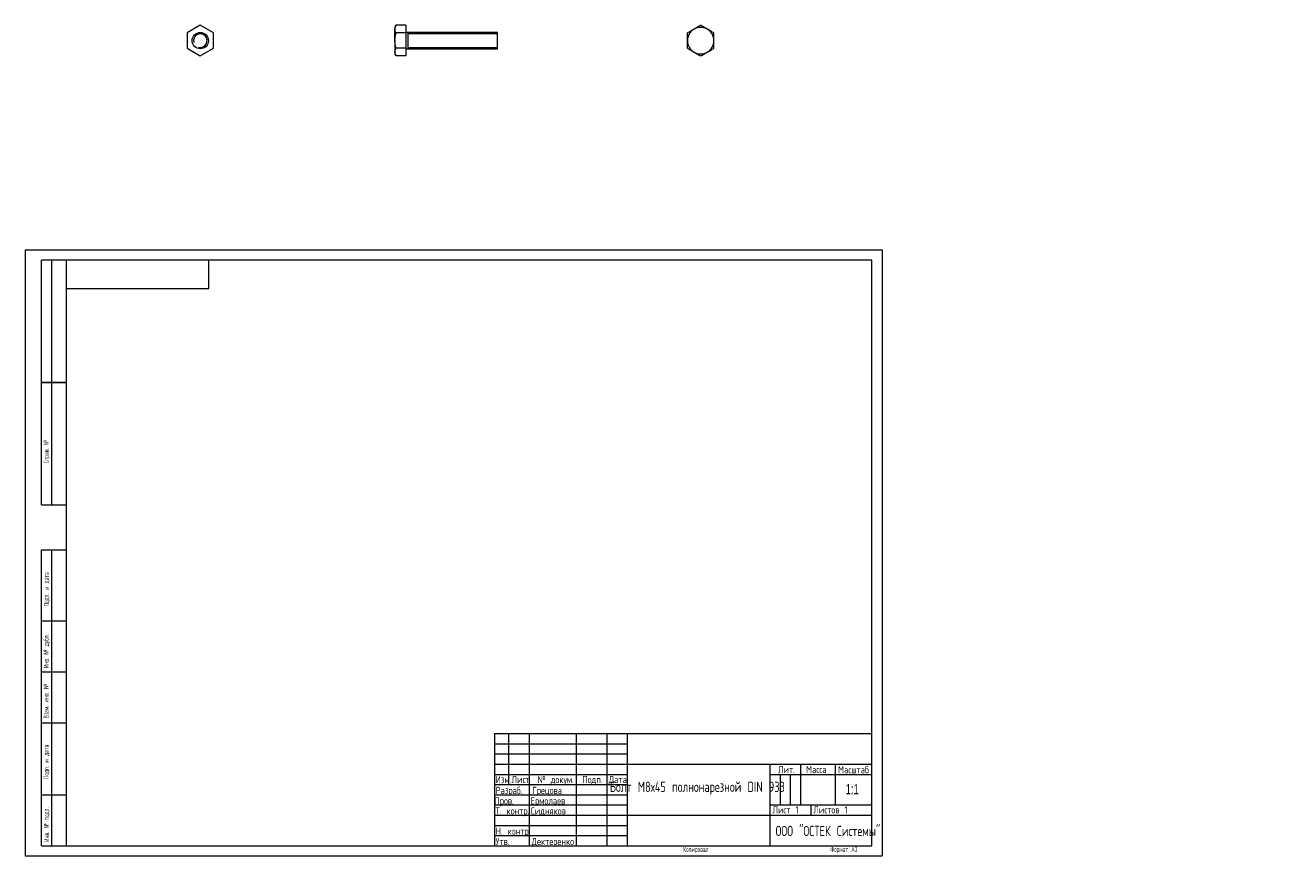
# Model space of a CAD drawing. Header units: millimetres. Extents: x 0 to 620, y -3 to 407.
import ezdxf

# ---------------------------------------------------------------- set-up
doc = ezdxf.new("R2010")
doc.units = ezdxf.units.MM
doc.layers.add('ОСЕВЫЕ', color=7, linetype='Continuous')
doc.styles.add('SLDTEXTSTYLE0', font='TXT', dxfattribs={"width": 0.7})
doc.styles.add('SLDTEXTSTYLE1', font='TXT', dxfattribs={"width": 0.7, "bigfont": 'bigfont'})
doc.styles.add('SLDTEXTSTYLE2', font='TXT', dxfattribs={"width": 0.783529, "bigfont": 'bigfont'})
doc.styles.add('SLDTEXTSTYLE3', font='TXT', dxfattribs={"width": 0.605, "bigfont": 'bigfont'})

msp = doc.modelspace()

# ---------------------------------------------------------------- linework, layer by layer
at = {"color": 7, "linetype": 'Continuous', "lineweight": 15}
for p, q in [((85.79, 407.04), (79.29, 403.29)), ((79.29, 403.29), (79.29, 395.78)), ((92.29, 403.29), (85.79, 407.04)), ((92.29, 395.78), (92.29, 403.29)), ((181.76, 407.04), (181.18, 406.04)), ((181.18, 406.04), (181.18, 405.17)), ((181.18, 399.54), (181.18, 405.17)), ((186.48, 407.04), (181.76, 407.04)), ((186.48, 403.29), (181.76, 403.29)), ((186.48, 407.04), (186.48, 403.29)), ((231.48, 403.54), (186.48, 403.54)), ((186.48, 403.29), (186.48, 395.78)), ((231.48, 399.54), (231.48, 403.54)), ((181.18, 399.54), (181.18, 393.91)), ((231.48, 395.54), (231.48, 399.54)), ((79.29, 395.78), (85.79, 392.03)), ((85.79, 392.03), (92.29, 395.78)), ((181.18, 393.91), (181.18, 393.04)), ((181.18, 393.04), (181.76, 392.03)), ((186.48, 395.78), (181.76, 395.78)), ((186.48, 392.03), (181.76, 392.03)), ((186.48, 395.78), (186.48, 392.03)), ((186.48, 395.54), (231.48, 395.54)), ((8, 172), (8, 292)), ((20, 292), (8, 292)), ((8, 172), (8, 292)), ((13, 172), (13, 292)), ((13, 172), (13, 292)), ((20, 292), (20, 5)), ((415, 292), (20, 292)), ((20, 292), (20, 5)), ((90, 278), (90, 292)), ((415, 5), (415, 292)), ((20, 278), (90, 278)), ((8, 232), (20, 232)), ((20, 232), (8, 232)), ((8, 172), (20, 172)), ((8, 5), (8, 150)), ((8, 150), (20, 150)), ((13, 5), (13, 150)), ((20, 115), (8, 115)), ((20, 90), (8, 90)), ((20, 65), (8, 65)), ((230, 60), (415, 60)), ((230, 60), (230, 5)), ((237, 35), (237, 60)), ((247, 60), (247, 5)), ((270, 60), (270, 5)), ((285, 60), (285, 5)), ((295, 60), (295, 5)), ((295, 45), (415, 45)), ((365, 45), (365, 5)), ((380, 45), (380, 25)), ((397, 45), (397, 25)), ((230, 40), (295, 40)), ((365, 40), (415, 40)), ((230, 35), (295, 35)), ((8, 30), (20, 30)), ((365, 25), (415, 25)), ((385, 25), (385, 20)), ((295, 20), (415, 20)), ((8, 5), (20, 5)), ((20, 5), (415, 5))]:
    msp.add_line(p, q, dxfattribs=at)
at = {"color": 7, "linetype": 'Continuous', "lineweight": 0}
for p, q in [((231.48, 402.85), (187.73, 402.85)), ((187.73, 396.23), (231.48, 396.23)), ((187.73, 395.54), (187.73, 395.56)), ((230, 55), (295, 55)), ((230, 50), (295, 50)), ((230, 45), (295, 45)), ((370, 40), (370, 25)), ((375, 40), (375, 25)), ((230, 30), (295, 30)), ((230, 25), (295, 25)), ((230, 20), (295, 20)), ((230, 15), (295, 15)), ((230, 10), (295, 10))]:
    msp.add_line(p, q, dxfattribs=at)
at = {"color": 7, "linetype": 'Continuous', "lineweight": 0, "flags": 128}
msp.add_lwpolyline([(187.73, 395.56), (187.73, 395.65), (187.73, 395.78), (187.73, 395.96), (187.73, 396.2), (187.73, 396.47), (187.73, 396.79), (187.73, 397.15), (187.73, 397.54), (187.73, 397.95), (187.73, 398.39), (187.73, 398.84), (187.73, 399.31), (187.73, 399.77), (187.73, 400.23), (187.73, 400.68), (187.73, 401.12), (187.73, 401.54), (187.73, 401.93), (187.73, 402.28), (187.73, 402.6), (187.73, 402.88), (187.73, 403.11), (187.73, 403.3), (187.73, 403.43), (187.73, 403.51), (187.73, 403.54)], dxfattribs=at)
at = {"color": 7, "linetype": 'Continuous', "lineweight": 15}
msp.add_circle((85.79, 399.54), 4, dxfattribs=at)
for start, end in [(120, 180), (60, 120), (0, 60), (180, 240), (300, 0), (240, 300)]:
    msp.add_arc((331.06, 399.54), 6.5, start, end, dxfattribs=at)
at = {"color": 7, "linetype": 'Continuous', "lineweight": 0}
msp.add_arc((85.79, 399.54), 3.31, 255, 195, dxfattribs=at)
at = {"color": 7, "linetype": 'Continuous', "lineweight": 15}
for points, knots in [([(181.18, 405.17), (181.18, 405.33), (181.2, 405.49), (181.25, 405.8), (181.29, 405.96), (181.44, 406.43), (181.59, 406.74), (181.76, 407.04)], [0, 0, 0, 0, 0.25, 0.25, 0.5, 0.5, 1, 1, 1, 1]), ([(181.76, 403.29), (181.58, 403.6), (181.44, 403.91), (181.24, 404.53), (181.18, 404.85), (181.18, 405.17)], [0, 0, 0, 0, 0.5, 0.5, 1, 1, 1, 1]), ([(181.18, 399.54), (181.18, 400.17), (181.24, 400.82), (181.44, 402.07), (181.59, 402.68), (181.76, 403.29)], [0, 0, 0, 0, 0.5, 0.5, 1, 1, 1, 1]), ([(327.81, 405.17), (327.54, 405.01), (327.26, 404.85), (326.71, 404.53), (326.44, 404.37), (325.63, 403.91), (325.09, 403.6), (324.56, 403.29)], [0, 0, 0, 0, 0.25, 0.25, 0.5, 0.5, 1, 1, 1, 1]), ([(324.56, 399.54), (324.56, 400.17), (324.56, 400.82), (324.56, 402.07), (324.56, 402.68), (324.56, 403.29)], [0, 0, 0, 0, 0.5, 0.5, 1, 1, 1, 1]), ([(331.06, 407.04), (330.53, 406.74), (330, 406.43), (328.91, 405.8), (328.37, 405.49), (327.81, 405.17)], [0, 0, 0, 0, 0.5, 0.5, 1, 1, 1, 1]), ([(334.31, 405.17), (334.04, 405.33), (333.76, 405.49), (333.21, 405.8), (332.94, 405.96), (332.13, 406.43), (331.59, 406.74), (331.06, 407.04)], [0, 0, 0, 0, 0.25, 0.25, 0.5, 0.5, 1, 1, 1, 1]), ([(337.56, 403.29), (337.03, 403.6), (336.5, 403.91), (335.41, 404.53), (334.87, 404.85), (334.31, 405.17)], [0, 0, 0, 0, 0.5, 0.5, 1, 1, 1, 1]), ([(337.56, 399.54), (337.56, 400.17), (337.56, 400.82), (337.56, 402.07), (337.56, 402.68), (337.56, 403.29)], [0, 0, 0, 0, 0.5, 0.5, 1, 1, 1, 1]), ([(181.76, 395.78), (181.59, 396.4), (181.44, 397.02), (181.24, 398.27), (181.18, 398.9), (181.18, 399.54)], [0, 0, 0, 0, 0.5, 0.5, 1, 1, 1, 1]), ([(324.56, 395.78), (324.56, 396.4), (324.56, 397.02), (324.56, 398.27), (324.56, 398.9), (324.56, 399.54)], [0, 0, 0, 0, 0.5, 0.5, 1, 1, 1, 1]), ([(337.56, 395.78), (337.56, 396.4), (337.56, 397.02), (337.56, 398.27), (337.56, 398.9), (337.56, 399.54)], [0, 0, 0, 0, 0.5, 0.5, 1, 1, 1, 1]), ([(181.18, 393.91), (181.18, 394.07), (181.2, 394.23), (181.25, 394.54), (181.29, 394.7), (181.44, 395.17), (181.59, 395.48), (181.76, 395.78)], [0, 0, 0, 0, 0.25, 0.25, 0.5, 0.5, 1, 1, 1, 1]), ([(181.76, 392.03), (181.58, 392.34), (181.44, 392.65), (181.24, 393.27), (181.18, 393.59), (181.18, 393.91)], [0, 0, 0, 0, 0.5, 0.5, 1, 1, 1, 1]), ([(324.56, 395.78), (325.1, 395.48), (325.63, 395.17), (326.71, 394.54), (327.26, 394.23), (327.81, 393.91)], [0, 0, 0, 0, 0.5, 0.5, 1, 1, 1, 1]), ([(327.81, 393.91), (328.09, 393.75), (328.37, 393.59), (328.92, 393.27), (329.19, 393.12), (330, 392.65), (330.53, 392.34), (331.06, 392.03)], [0, 0, 0, 0, 0.25, 0.25, 0.5, 0.5, 1, 1, 1, 1]), ([(331.06, 392.03), (331.6, 392.34), (332.13, 392.65), (333.21, 393.27), (333.76, 393.59), (334.31, 393.91)], [0, 0, 0, 0, 0.5, 0.5, 1, 1, 1, 1]), ([(334.31, 393.91), (334.59, 394.07), (334.87, 394.23), (335.42, 394.54), (335.69, 394.7), (336.5, 395.17), (337.03, 395.48), (337.56, 395.78)], [0, 0, 0, 0, 0.25, 0.25, 0.5, 0.5, 1, 1, 1, 1])]:
    msp.add_open_spline(points, degree=3, knots=knots, dxfattribs=at)
at = {"layer": 'ОСЕВЫЕ', "lineweight": 0}
for p, q in [((0, 297), (420, 297)), ((0, 297), (0, 0)), ((420, 297), (420, 0)), ((0, 0), (420, 0))]:
    msp.add_line(p, q, dxfattribs=at)

# ---------------------------------------------------------------- texts
at = {"color": 7, "linetype": 'Continuous', "lineweight": 0, "char_height": 2.5, "attachment_point": 1, "rotation": 90, "style": 'SLDTEXTSTYLE3'}
for s, insert in [('\\M+18452\\M+18481\\M+18482\\M+18470\\M+18472. \\M+18782', (9, 192.45)), ('\\M+18450\\M+18480\\M+18474\\M+18481. \\M+18479 \\M+18474\\M+18470\\M+18484\\M+18470', (9.14, 122.3)), ('\\M+18449\\M+1847E\\M+18472. \\M+18782 \\M+18474\\M+18485\\M+18471\\M+1847C.', (8.95, 92.12)), ('\\M+18442\\M+18478\\M+18470\\M+1847D. \\M+18479\\M+1847E\\M+18472. \\M+18782', (8.97, 67.4)), ('\\M+18450\\M+18480\\M+18474\\M+18481. \\M+18479 \\M+18474\\M+18470\\M+18484\\M+18470', (8.99, 37.79)), ('\\M+18449\\M+1847E\\M+18472. \\M+18782 \\M+18481\\M+18480\\M+18474\\M+1847C.', (9.15, 6.96))]:
    msp.add_mtext(s, dxfattribs=dict(at, insert=insert))
at = {"color": 7, "linetype": 'Continuous', "lineweight": 0}
for s, insert, char_height, attachment_point, style in [('\\M+1844C\\M+18479\\M+18484.', (369.01, 44.12), 3.5, 1, 'SLDTEXTSTYLE1'), ('\\M+1844D\\M+18470\\M+18483\\M+18483\\M+18470', (382.76, 44.12), 3.5, 1, 'SLDTEXTSTYLE1'), ('\\M+1844D\\M+18470\\M+18483\\M+1848A\\M+18484\\M+18470\\M+18471', (398.43, 44.02), 3.5, 1, 'SLDTEXTSTYLE1'), ('\\M+18449\\M+18478\\M+1847D.', (230.54, 39.16), 3.5, 1, 'SLDTEXTSTYLE2'), ('\\M+1844C\\M+18479\\M+18483\\M+18484', (238.39, 39.22), 3.5, 1, 'SLDTEXTSTYLE1'), ('\\M+18782 \\M+18474\\M+18480\\M+1847B\\M+18485\\M+1847D.', (251.12, 39.19), 3.5, 1, 'SLDTEXTSTYLE1'), ('\\M+18450\\M+18480\\M+18474\\M+18481.', (273.04, 39.19), 3.5, 1, 'SLDTEXTSTYLE1'), ('\\M+18444\\M+18470\\M+18484\\M+18470', (285.97, 39.19), 3.5, 1, 'SLDTEXTSTYLE1'), ('\\M+18441\\M+18480\\M+1847C\\M+18484 \\M+1844D8\\M+1848745 \\M+18481\\M+18480\\M+1847C\\M+1847E\\M+18480\\M+1847E\\M+18470\\M+18482\\M+18475\\M+18478\\M+1847E\\M+18480\\M+1847A DIN 933', (329.42, 36.38), 5, 2, 'SLDTEXTSTYLE1'), ('\\M+18451\\M+18470\\M+18478\\M+18482\\M+18470\\M+18471.', (230.52, 33.89), 3.5, 1, 'SLDTEXTSTYLE1'), ('\\M+18443\\M+18482\\M+18475\\M+18488\\M+18480\\M+18472\\M+18470', (248.5, 33.89), 3.5, 1, 'SLDTEXTSTYLE1'), ('1:1', (405.36, 35.27), 5, 2, 'SLDTEXTSTYLE0'), ('\\M+18450\\M+18482\\M+18480\\M+18472.', (229.98, 28.79), 3.5, 1, 'SLDTEXTSTYLE1'), ('\\M+18445\\M+18482\\M+1847D\\M+18480\\M+1847C\\M+18470\\M+18475\\M+18472', (247.68, 28.79), 3.5, 1, 'SLDTEXTSTYLE1'), ('\\M+18453. \\M+1847B\\M+18480\\M+1847E\\M+18484\\M+18482.', (230.5, 23.86), 3.5, 1, 'SLDTEXTSTYLE1'), ('\\M+18452\\M+18479\\M+18474\\M+1847E\\M+18491\\M+1847B\\M+18480\\M+18472', (247.78, 23.86), 3.5, 1, 'SLDTEXTSTYLE1'), ('\\M+1844C\\M+18479\\M+18483\\M+18484 1', (366.24, 24.32), 3.5, 1, 'SLDTEXTSTYLE1'), ('\\M+1844C\\M+18479\\M+18483\\M+18484\\M+18480\\M+18472 1', (386.3, 24.37), 3.5, 1, 'SLDTEXTSTYLE1'), ('\\M+1844E. \\M+1847B\\M+18480\\M+1847E\\M+18484\\M+18482.', (230.56, 13.88), 3.5, 1, 'SLDTEXTSTYLE1'), ('\\M+1844F\\M+1844F\\M+1844F "\\M+1844F\\M+18452\\M+18453\\M+18445\\M+1844B \\M+18452\\M+18479\\M+18483\\M+18484\\M+18475\\M+1847D\\M+1848D"', (367.78, 14.76), 5, 1, 'SLDTEXTSTYLE1'), ('\\M+18454\\M+18484\\M+18472.', (230.55, 8.86), 3.5, 1, 'SLDTEXTSTYLE1'), ('\\M+18444\\M+18475\\M+1847B\\M+18484\\M+18475\\M+18482\\M+18475\\M+1847E\\M+1847B\\M+18480', (248.18, 8.86), 3.5, 1, 'SLDTEXTSTYLE1'), ('\\M+1844B\\M+18480\\M+18481\\M+18479\\M+18482\\M+18480\\M+18472\\M+18470\\M+1847C', (322.46, 4.47), 2.5, 1, 'SLDTEXTSTYLE3'), ('\\M+18455\\M+18480\\M+18482\\M+1847D\\M+18470\\M+18484 \\M+184403', (394.63, 4.48), 2.5, 1, 'SLDTEXTSTYLE3')]:
    msp.add_mtext(s, dxfattribs=dict(at, insert=insert, char_height=char_height, attachment_point=attachment_point, style=style))

doc.saveas('drawing.dxf')
